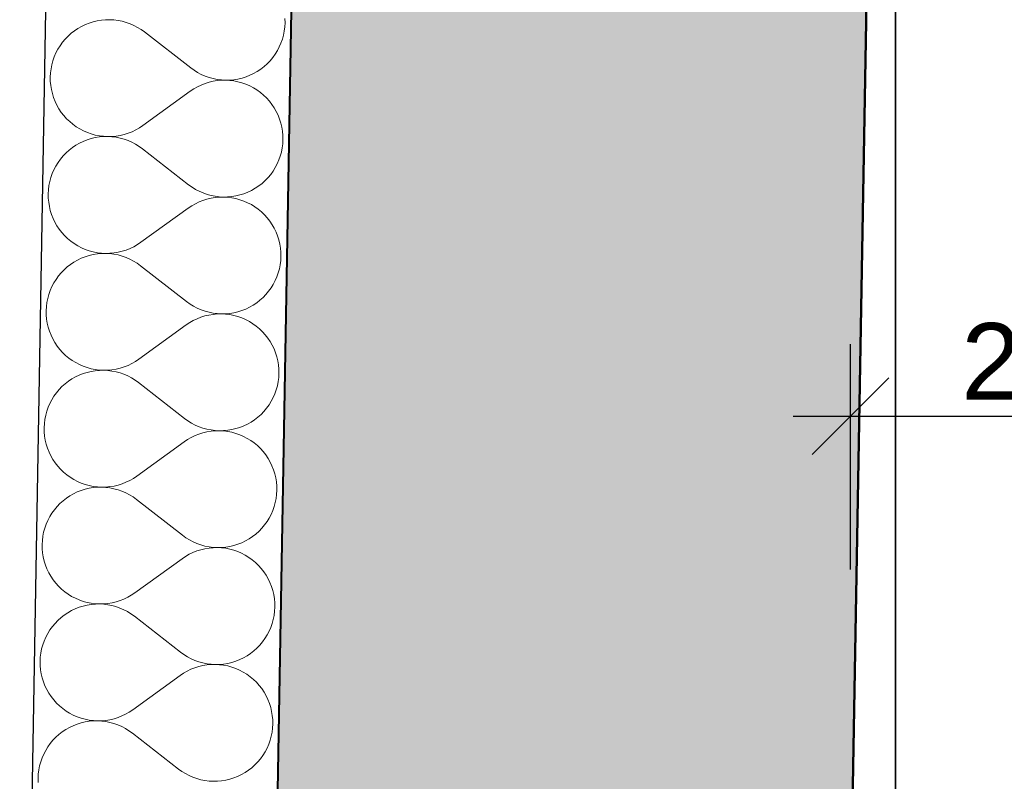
# Model space of a CAD drawing. Header units: millimetres. Extents: x -25972 to 4516, y -2839 to 20217.
# Tile 6 of 114: x -20642 to -20000, y 815 to 1311. Entities that reach past the tile are written whole.
import ezdxf

# ---------------------------------------------------------------- set-up
doc = ezdxf.new("R2010")
doc.units = ezdxf.units.MM
doc.header["$MEASUREMENT"] = 0
doc.linetypes.add('Wipeout_Contour', pattern=[1000, 0, -1000])
for name, color, linetype in [('7._POHLED ZÁPADNÍ_1_3D prvky fasada nove', 7, 'Continuous'), ('7._POHLED ZÁPADNÍ_1_akustické prvky', 7, 'Continuous'), ('7._POHLED ZÁPADNÍ_1_Konstrukce - nosné', 7, 'Continuous'), ('7._POHLED ZÁPADNÍ_1_Nové_Konstrukce - nosné', 7, 'Continuous'), ('7._POHLED ZÁPADNÍ_1_Nové_Výplně – Řezové', 7, 'Continuous'), ('7._POHLED ZÁPADNÍ_1_TZB - elektroinstalace', 7, 'Continuous'), ('7._POHLED ZÁPADNÍ_1_Výplně – Řezové', 7, 'Continuous')]:
    doc.layers.add(name, color=color, linetype=linetype)
doc.styles.add('GENEROVANÝ_STYL_2', font='txt')

# ---------------------------------------------------------------- blocks, each defined once
blk = doc.blocks.new('*X29', base_point=(-26739.77, -6860.77))
at = {"layer": '7._POHLED ZÁPADNÍ_1_Nové_Výplně – Řezové', "color": 21, "linetype": 'Continuous', "lineweight": 20, "true_color": 0xffaaaa}
for p, q in [((-20594.02, 1310.03), (-20596.62, 1309.22)), ((-20591.37, 1310.66), (-20594.02, 1310.03)), ((-20588.69, 1311.09), (-20591.37, 1310.66)), ((-20585.98, 1311.34), (-20588.69, 1311.09)), ((-20583.26, 1311.38), (-20585.98, 1311.34)), ((-20580.54, 1311.24), (-20583.26, 1311.38)), ((-20577.84, 1310.9), (-20580.54, 1311.24)), ((-20575.17, 1310.37), (-20577.84, 1310.9)), ((-20572.55, 1309.65), (-20575.17, 1310.37)), ((-20569.98, 1308.74), (-20572.55, 1309.65)), ((-20469.16, 1306.68), (-20469.01, 1309.39)), ((-20469.01, 1309.39), (-20469.06, 1312.11)), ((-20606.23, 1304.19), (-20608.38, 1302.52)), ((-20603.97, 1305.71), (-20606.23, 1304.19)), ((-20601.6, 1307.05), (-20603.97, 1305.71)), ((-20599.15, 1308.23), (-20601.6, 1307.05)), ((-20596.62, 1309.22), (-20599.15, 1308.23)), ((-20567.49, 1307.65), (-20569.98, 1308.74)), ((-20565.08, 1306.39), (-20567.49, 1307.65)), ((-20562.77, 1304.96), (-20565.08, 1306.39)), ((-20560.56, 1303.37), (-20562.77, 1304.96)), ((-20530.49, 1279.98), (-20560.56, 1303.37)), ((-20470.03, 1301.31), (-20469.5, 1303.98)), ((-20469.5, 1303.98), (-20469.16, 1306.68)), ((-20614.03, 1296.66), (-20615.62, 1294.45)), ((-20612.29, 1298.75), (-20614.03, 1296.66)), ((-20610.4, 1300.71), (-20612.29, 1298.75)), ((-20608.38, 1302.52), (-20610.4, 1300.71)), ((-20471.65, 1296.12), (-20470.74, 1298.68)), ((-20470.74, 1298.68), (-20470.03, 1301.31)), ((-20617.05, 1292.14), (-20618.31, 1289.73)), ((-20615.62, 1294.45), (-20617.05, 1292.14)), ((-20475.42, 1288.9), (-20473.99, 1291.21)), ((-20473.99, 1291.21), (-20472.73, 1293.62)), ((-20472.73, 1293.62), (-20471.65, 1296.12)), ((-20620.3, 1284.67), (-20621.02, 1282.04)), ((-20619.4, 1287.23), (-20620.3, 1284.67)), ((-20618.31, 1289.73), (-20619.4, 1287.23)), ((-20480.65, 1282.64), (-20478.76, 1284.6)), ((-20478.76, 1284.6), (-20477.01, 1286.69)), ((-20477.01, 1286.69), (-20475.42, 1288.9)), ((-20621.55, 1279.38), (-20621.89, 1276.68)), ((-20621.02, 1282.04), (-20621.55, 1279.38)), ((-20530.49, 1279.98), (-20528.28, 1278.39)), ((-20528.28, 1278.39), (-20525.97, 1276.96)), ((-20489.45, 1276.3), (-20487.08, 1277.65)), ((-20487.08, 1277.65), (-20484.82, 1279.16)), ((-20484.82, 1279.16), (-20482.67, 1280.83)), ((-20482.67, 1280.83), (-20480.65, 1282.64)), ((-20621.89, 1276.68), (-20622.04, 1273.96)), ((-20622.04, 1273.96), (-20621.99, 1271.24)), ((-20621.99, 1271.24), (-20621.74, 1268.53)), ((-20525.97, 1276.96), (-20523.56, 1275.7)), ((-20523.56, 1275.7), (-20521.06, 1274.61)), ((-20521.06, 1274.61), (-20518.5, 1273.71)), ((-20515.91, 1271.23), (-20518.55, 1270.6)), ((-20518.5, 1273.71), (-20515.88, 1272.98)), ((-20513.22, 1271.67), (-20515.91, 1271.23)), ((-20515.88, 1272.98), (-20513.21, 1272.45)), ((-20510.51, 1271.92), (-20513.22, 1271.67)), ((-20513.21, 1272.45), (-20510.51, 1272.11)), ((-20510.51, 1272.11), (-20507.79, 1271.97)), ((-20507.79, 1271.97), (-20510.51, 1271.92)), ((-20507.79, 1271.97), (-20505.07, 1272.02)), ((-20505.07, 1271.82), (-20507.79, 1271.97)), ((-20505.07, 1272.02), (-20502.36, 1272.26)), ((-20502.37, 1271.49), (-20505.07, 1271.82)), ((-20499.71, 1270.96), (-20502.37, 1271.49)), ((-20502.36, 1272.26), (-20499.68, 1272.69)), ((-20497.08, 1270.24), (-20499.71, 1270.96)), ((-20499.68, 1272.69), (-20497.03, 1273.32)), ((-20497.03, 1273.32), (-20494.43, 1274.13)), ((-20494.43, 1274.13), (-20491.9, 1275.13)), ((-20491.9, 1275.13), (-20489.45, 1276.3)), ((-20621.74, 1268.53), (-20621.31, 1265.84)), ((-20621.31, 1265.84), (-20620.68, 1263.2)), ((-20530.75, 1264.75), (-20561.62, 1242.43)), ((-20528.49, 1266.26), (-20530.75, 1264.75)), ((-20526.13, 1267.61), (-20528.49, 1266.26)), ((-20523.68, 1268.79), (-20526.13, 1267.61)), ((-20521.15, 1269.79), (-20523.68, 1268.79)), ((-20518.55, 1270.6), (-20521.15, 1269.79)), ((-20494.52, 1269.34), (-20497.08, 1270.24)), ((-20492.02, 1268.26), (-20494.52, 1269.34)), ((-20489.61, 1267), (-20492.02, 1268.26)), ((-20487.29, 1265.57), (-20489.61, 1267)), ((-20485.08, 1263.98), (-20487.29, 1265.57)), ((-20620.68, 1263.2), (-20619.86, 1260.6)), ((-20619.86, 1260.6), (-20618.87, 1258.07)), ((-20618.87, 1258.07), (-20617.69, 1255.62)), ((-20483, 1262.24), (-20485.08, 1263.98)), ((-20481.04, 1260.35), (-20483, 1262.24)), ((-20479.22, 1258.33), (-20481.04, 1260.35)), ((-20477.55, 1256.18), (-20479.22, 1258.33)), ((-20617.69, 1255.62), (-20616.34, 1253.25)), ((-20616.34, 1253.25), (-20614.83, 1250.99)), ((-20476.03, 1253.92), (-20477.55, 1256.18)), ((-20474.69, 1251.56), (-20476.03, 1253.92)), ((-20614.83, 1250.99), (-20613.16, 1248.85)), ((-20613.16, 1248.85), (-20611.34, 1246.82)), ((-20611.34, 1246.82), (-20609.38, 1244.93)), ((-20473.51, 1249.1), (-20474.69, 1251.56)), ((-20472.51, 1246.57), (-20473.51, 1249.1)), ((-20471.7, 1243.98), (-20472.51, 1246.57)), ((-20609.38, 1244.93), (-20607.29, 1243.19)), ((-20607.29, 1243.19), (-20605.08, 1241.6)), ((-20605.08, 1241.6), (-20602.77, 1240.17)), ((-20602.77, 1240.17), (-20600.36, 1238.92)), ((-20600.36, 1238.92), (-20597.86, 1237.83)), ((-20568.7, 1238.38), (-20566.25, 1239.56)), ((-20566.25, 1239.56), (-20563.88, 1240.91)), ((-20563.88, 1240.91), (-20561.62, 1242.43)), ((-20471.07, 1241.33), (-20471.7, 1243.98)), ((-20470.63, 1238.64), (-20471.07, 1241.33)), ((-20597.94, 1233.04), (-20600.48, 1232.05)), ((-20595.35, 1233.86), (-20597.94, 1233.04)), ((-20597.86, 1237.83), (-20595.29, 1236.93)), ((-20592.7, 1234.48), (-20595.35, 1233.86)), ((-20595.29, 1236.93), (-20592.67, 1236.21)), ((-20590.02, 1234.92), (-20592.7, 1234.48)), ((-20592.67, 1236.21), (-20590, 1235.68)), ((-20587.31, 1235.16), (-20590.02, 1234.92)), ((-20590, 1235.68), (-20587.3, 1235.35)), ((-20584.59, 1235.21), (-20587.31, 1235.16)), ((-20587.3, 1235.35), (-20584.59, 1235.21)), ((-20584.59, 1235.21), (-20581.87, 1235.26)), ((-20581.87, 1235.06), (-20584.59, 1235.21)), ((-20581.87, 1235.26), (-20579.16, 1235.5)), ((-20579.17, 1234.72), (-20581.87, 1235.06)), ((-20576.5, 1234.19), (-20579.17, 1234.72)), ((-20579.16, 1235.5), (-20576.47, 1235.94)), ((-20573.88, 1233.47), (-20576.5, 1234.19)), ((-20576.47, 1235.94), (-20573.82, 1236.57)), ((-20571.31, 1232.56), (-20573.88, 1233.47)), ((-20573.82, 1236.57), (-20571.23, 1237.39)), ((-20568.82, 1231.47), (-20571.31, 1232.56)), ((-20571.23, 1237.39), (-20568.7, 1238.38)), ((-20470.39, 1235.93), (-20470.63, 1238.64)), ((-20470.49, 1230.5), (-20470.34, 1233.21)), ((-20470.34, 1233.21), (-20470.39, 1235.93)), ((-20609.7, 1226.35), (-20611.73, 1224.53)), ((-20607.56, 1228.01), (-20609.7, 1226.35)), ((-20605.29, 1229.53), (-20607.56, 1228.01)), ((-20602.93, 1230.87), (-20605.29, 1229.53)), ((-20600.48, 1232.05), (-20602.93, 1230.87)), ((-20566.41, 1230.21), (-20568.82, 1231.47)), ((-20564.09, 1228.78), (-20566.41, 1230.21)), ((-20561.89, 1227.19), (-20564.09, 1228.78)), ((-20531.82, 1203.8), (-20561.89, 1227.19)), ((-20471.35, 1225.13), (-20470.82, 1227.8)), ((-20470.82, 1227.8), (-20470.49, 1230.5)), ((-20615.36, 1220.48), (-20616.95, 1218.27)), ((-20613.62, 1222.57), (-20615.36, 1220.48)), ((-20611.73, 1224.53), (-20613.62, 1222.57)), ((-20474.06, 1217.44), (-20472.98, 1219.94)), ((-20472.98, 1219.94), (-20472.07, 1222.5)), ((-20472.07, 1222.5), (-20471.35, 1225.13)), ((-20619.64, 1213.55), (-20620.73, 1211.05)), ((-20618.38, 1215.96), (-20619.64, 1213.55)), ((-20616.95, 1218.27), (-20618.38, 1215.96)), ((-20476.75, 1212.72), (-20475.32, 1215.03)), ((-20475.32, 1215.03), (-20474.06, 1217.44)), ((-20621.63, 1208.49), (-20622.35, 1205.86)), ((-20620.73, 1211.05), (-20621.63, 1208.49)), ((-20481.98, 1206.47), (-20480.09, 1208.42)), ((-20480.09, 1208.42), (-20478.34, 1210.51)), ((-20478.34, 1210.51), (-20476.75, 1212.72)), ((-20623.22, 1200.5), (-20623.36, 1197.78)), ((-20622.88, 1203.2), (-20623.22, 1200.5)), ((-20622.35, 1205.86), (-20622.88, 1203.2)), ((-20531.82, 1203.8), (-20529.61, 1202.21)), ((-20529.61, 1202.21), (-20527.3, 1200.78)), ((-20527.3, 1200.78), (-20524.89, 1199.52)), ((-20490.77, 1200.12), (-20488.41, 1201.47)), ((-20488.41, 1201.47), (-20486.15, 1202.98)), ((-20486.15, 1202.98), (-20484, 1204.65)), ((-20484, 1204.65), (-20481.98, 1206.47)), ((-20623.36, 1197.78), (-20623.31, 1195.06)), ((-20623.31, 1195.06), (-20623.07, 1192.35)), ((-20524.89, 1199.52), (-20522.39, 1198.43)), ((-20519.88, 1194.42), (-20522.48, 1193.61)), ((-20522.39, 1198.43), (-20519.83, 1197.53)), ((-20517.23, 1195.05), (-20519.88, 1194.42)), ((-20519.83, 1197.53), (-20517.2, 1196.81)), ((-20514.55, 1195.49), (-20517.23, 1195.05)), ((-20517.2, 1196.81), (-20514.54, 1196.27)), ((-20511.84, 1195.74), (-20514.55, 1195.49)), ((-20514.54, 1196.27), (-20511.84, 1195.93)), ((-20511.84, 1195.93), (-20509.12, 1195.79)), ((-20509.12, 1195.79), (-20511.84, 1195.74)), ((-20509.12, 1195.79), (-20506.4, 1195.84)), ((-20506.4, 1195.65), (-20509.12, 1195.79)), ((-20506.4, 1195.84), (-20503.69, 1196.08)), ((-20503.7, 1195.31), (-20506.4, 1195.65)), ((-20501.03, 1194.78), (-20503.7, 1195.31)), ((-20503.69, 1196.08), (-20501, 1196.51)), ((-20498.41, 1194.06), (-20501.03, 1194.78)), ((-20501, 1196.51), (-20498.36, 1197.14)), ((-20495.84, 1193.16), (-20498.41, 1194.06)), ((-20498.36, 1197.14), (-20495.76, 1197.95)), ((-20495.76, 1197.95), (-20493.23, 1198.95)), ((-20493.23, 1198.95), (-20490.77, 1200.12)), ((-20623.07, 1192.35), (-20622.63, 1189.67)), ((-20622.63, 1189.67), (-20622.01, 1187.02)), ((-20532.08, 1188.57), (-20562.95, 1166.25)), ((-20529.82, 1190.08), (-20532.08, 1188.57)), ((-20527.46, 1191.43), (-20529.82, 1190.08)), ((-20525.01, 1192.61), (-20527.46, 1191.43)), ((-20522.48, 1193.61), (-20525.01, 1192.61)), ((-20493.35, 1192.08), (-20495.84, 1193.16)), ((-20490.94, 1190.82), (-20493.35, 1192.08)), ((-20488.62, 1189.39), (-20490.94, 1190.82)), ((-20486.41, 1187.8), (-20488.62, 1189.39)), ((-20484.32, 1186.06), (-20486.41, 1187.8)), ((-20622.01, 1187.02), (-20621.19, 1184.42)), ((-20621.19, 1184.42), (-20620.19, 1181.89)), ((-20620.19, 1181.89), (-20619.02, 1179.44)), ((-20482.36, 1184.17), (-20484.32, 1186.06)), ((-20480.55, 1182.15), (-20482.36, 1184.17)), ((-20478.87, 1180), (-20480.55, 1182.15)), ((-20619.02, 1179.44), (-20617.67, 1177.07)), ((-20617.67, 1177.07), (-20616.16, 1174.81)), ((-20616.16, 1174.81), (-20614.49, 1172.67)), ((-20477.36, 1177.74), (-20478.87, 1180)), ((-20476.01, 1175.38), (-20477.36, 1177.74)), ((-20474.84, 1172.92), (-20476.01, 1175.38)), ((-20614.49, 1172.67), (-20612.67, 1170.64)), ((-20612.67, 1170.64), (-20610.71, 1168.76)), ((-20610.71, 1168.76), (-20608.62, 1167.01)), ((-20473.84, 1170.39), (-20474.84, 1172.92)), ((-20473.03, 1167.8), (-20473.84, 1170.39)), ((-20608.62, 1167.01), (-20606.41, 1165.42)), ((-20606.41, 1165.42), (-20604.1, 1164)), ((-20604.1, 1164), (-20601.68, 1162.74)), ((-20601.68, 1162.74), (-20599.19, 1161.65)), ((-20572.56, 1161.21), (-20570.03, 1162.21)), ((-20570.03, 1162.21), (-20567.57, 1163.38)), ((-20567.57, 1163.38), (-20565.21, 1164.73)), ((-20565.21, 1164.73), (-20562.95, 1166.25)), ((-20472.4, 1165.15), (-20473.03, 1167.8)), ((-20471.96, 1162.46), (-20472.4, 1165.15)), ((-20471.72, 1159.75), (-20471.96, 1162.46)), ((-20601.8, 1155.87), (-20604.26, 1154.69)), ((-20599.27, 1156.86), (-20601.8, 1155.87)), ((-20596.68, 1157.68), (-20599.27, 1156.86)), ((-20599.19, 1161.65), (-20596.62, 1160.75)), ((-20594.03, 1158.3), (-20596.68, 1157.68)), ((-20596.62, 1160.75), (-20594, 1160.03)), ((-20591.34, 1158.74), (-20594.03, 1158.3)), ((-20594, 1160.03), (-20591.33, 1159.51)), ((-20588.63, 1158.98), (-20591.34, 1158.74)), ((-20591.33, 1159.51), (-20588.63, 1159.17)), ((-20588.63, 1159.17), (-20585.91, 1159.03)), ((-20585.91, 1159.03), (-20588.63, 1158.98)), ((-20585.91, 1159.03), (-20583.19, 1159.08)), ((-20583.2, 1158.88), (-20585.91, 1159.03)), ((-20580.5, 1158.54), (-20583.2, 1158.88)), ((-20583.19, 1159.08), (-20580.48, 1159.32)), ((-20577.83, 1158.01), (-20580.5, 1158.54)), ((-20580.48, 1159.32), (-20577.8, 1159.76)), ((-20575.21, 1157.29), (-20577.83, 1158.01)), ((-20577.8, 1159.76), (-20575.15, 1160.39)), ((-20572.64, 1156.38), (-20575.21, 1157.29)), ((-20575.15, 1160.39), (-20572.56, 1161.21)), ((-20570.15, 1155.3), (-20572.64, 1156.38)), ((-20471.81, 1154.32), (-20471.67, 1157.03)), ((-20471.67, 1157.03), (-20471.72, 1159.75)), ((-20611.03, 1150.17), (-20613.06, 1148.35)), ((-20608.88, 1151.84), (-20611.03, 1150.17)), ((-20606.62, 1153.35), (-20608.88, 1151.84)), ((-20604.26, 1154.69), (-20606.62, 1153.35)), ((-20567.74, 1154.03), (-20570.15, 1155.3)), ((-20565.42, 1152.6), (-20567.74, 1154.03)), ((-20563.22, 1151.01), (-20565.42, 1152.6)), ((-20533.14, 1127.63), (-20563.22, 1151.01)), ((-20473.4, 1146.33), (-20472.68, 1148.95)), ((-20472.68, 1148.95), (-20472.15, 1151.62)), ((-20472.15, 1151.62), (-20471.81, 1154.32)), ((-20616.69, 1144.3), (-20618.28, 1142.1)), ((-20614.95, 1146.39), (-20616.69, 1144.3)), ((-20613.06, 1148.35), (-20614.95, 1146.39)), ((-20475.39, 1141.27), (-20474.31, 1143.76)), ((-20474.31, 1143.76), (-20473.4, 1146.33)), ((-20620.97, 1137.37), (-20622.06, 1134.88)), ((-20619.71, 1139.78), (-20620.97, 1137.37)), ((-20618.28, 1142.1), (-20619.71, 1139.78)), ((-20479.67, 1134.33), (-20478.08, 1136.54)), ((-20478.08, 1136.54), (-20476.65, 1138.85)), ((-20476.65, 1138.85), (-20475.39, 1141.27)), ((-20623.68, 1129.69), (-20624.21, 1127.02)), ((-20622.96, 1132.31), (-20623.68, 1129.69)), ((-20622.06, 1134.88), (-20622.96, 1132.31)), ((-20485.33, 1128.47), (-20483.3, 1130.29)), ((-20483.3, 1130.29), (-20481.42, 1132.25)), ((-20481.42, 1132.25), (-20479.67, 1134.33)), ((-20624.55, 1124.32), (-20624.69, 1121.6)), ((-20624.21, 1127.02), (-20624.55, 1124.32)), ((-20533.14, 1127.63), (-20530.94, 1126.03)), ((-20530.94, 1126.03), (-20528.62, 1124.6)), ((-20528.62, 1124.6), (-20526.21, 1123.34)), ((-20526.21, 1123.34), (-20523.72, 1122.25)), ((-20494.56, 1122.77), (-20492.1, 1123.94)), ((-20492.1, 1123.94), (-20489.74, 1125.29)), ((-20489.74, 1125.29), (-20487.48, 1126.8)), ((-20487.48, 1126.8), (-20485.33, 1128.47)), ((-20624.69, 1121.6), (-20624.64, 1118.88)), ((-20624.64, 1118.88), (-20624.4, 1116.17)), ((-20523.8, 1117.43), (-20526.33, 1116.43)), ((-20521.21, 1118.25), (-20523.8, 1117.43)), ((-20523.72, 1122.25), (-20521.15, 1121.35)), ((-20518.56, 1118.87), (-20521.21, 1118.25)), ((-20521.15, 1121.35), (-20518.53, 1120.63)), ((-20515.88, 1119.31), (-20518.56, 1118.87)), ((-20518.53, 1120.63), (-20515.86, 1120.1)), ((-20513.17, 1119.56), (-20515.88, 1119.31)), ((-20515.86, 1120.1), (-20513.16, 1119.76)), ((-20510.45, 1119.61), (-20513.17, 1119.56)), ((-20513.16, 1119.76), (-20510.45, 1119.61)), ((-20510.45, 1119.61), (-20507.73, 1119.66)), ((-20507.73, 1119.47), (-20510.45, 1119.61)), ((-20507.73, 1119.66), (-20505.02, 1119.9)), ((-20505.03, 1119.13), (-20507.73, 1119.47)), ((-20502.36, 1118.6), (-20505.03, 1119.13)), ((-20505.02, 1119.9), (-20502.33, 1120.33)), ((-20499.74, 1117.89), (-20502.36, 1118.6)), ((-20502.33, 1120.33), (-20499.68, 1120.96)), ((-20497.17, 1116.98), (-20499.74, 1117.89)), ((-20499.68, 1120.96), (-20497.09, 1121.77)), ((-20494.68, 1115.9), (-20497.17, 1116.98)), ((-20497.09, 1121.77), (-20494.56, 1122.77)), ((-20624.4, 1116.17), (-20623.96, 1113.49)), ((-20623.96, 1113.49), (-20623.33, 1110.84)), ((-20623.33, 1110.84), (-20622.52, 1108.24)), ((-20533.41, 1112.39), (-20564.28, 1090.07)), ((-20531.15, 1113.9), (-20533.41, 1112.39)), ((-20528.79, 1115.25), (-20531.15, 1113.9)), ((-20526.33, 1116.43), (-20528.79, 1115.25)), ((-20492.26, 1114.64), (-20494.68, 1115.9)), ((-20489.95, 1113.21), (-20492.26, 1114.64)), ((-20487.74, 1111.62), (-20489.95, 1113.21)), ((-20485.65, 1109.88), (-20487.74, 1111.62)), ((-20622.52, 1108.24), (-20621.52, 1105.71)), ((-20621.52, 1105.71), (-20620.35, 1103.26)), ((-20483.69, 1107.99), (-20485.65, 1109.88)), ((-20481.87, 1105.97), (-20483.69, 1107.99)), ((-20480.2, 1103.82), (-20481.87, 1105.97)), ((-20620.35, 1103.26), (-20619, 1100.9)), ((-20619, 1100.9), (-20617.49, 1098.63)), ((-20617.49, 1098.63), (-20615.82, 1096.49)), ((-20478.69, 1101.56), (-20480.2, 1103.82)), ((-20477.34, 1099.2), (-20478.69, 1101.56)), ((-20476.17, 1096.74), (-20477.34, 1099.2)), ((-20615.82, 1096.49), (-20614, 1094.46)), ((-20614, 1094.46), (-20612.04, 1092.58)), ((-20612.04, 1092.58), (-20609.95, 1090.83)), ((-20475.17, 1094.21), (-20476.17, 1096.74)), ((-20474.35, 1091.62), (-20475.17, 1094.21)), ((-20473.73, 1088.97), (-20474.35, 1091.62)), ((-20609.95, 1090.83), (-20607.74, 1089.24)), ((-20607.74, 1089.24), (-20605.42, 1087.82)), ((-20605.42, 1087.82), (-20603.01, 1086.56)), ((-20603.01, 1086.56), (-20600.52, 1085.47)), ((-20600.52, 1085.47), (-20597.95, 1084.57)), ((-20576.48, 1084.21), (-20573.88, 1085.03)), ((-20573.88, 1085.03), (-20571.35, 1086.03)), ((-20571.35, 1086.03), (-20568.9, 1087.2)), ((-20568.9, 1087.2), (-20566.54, 1088.55)), ((-20566.54, 1088.55), (-20564.28, 1090.07)), ((-20473.29, 1086.29), (-20473.73, 1088.97)), ((-20473.05, 1083.58), (-20473.29, 1086.29)), ((-20605.59, 1078.51), (-20607.95, 1077.17)), ((-20603.13, 1079.69), (-20605.59, 1078.51)), ((-20600.6, 1080.68), (-20603.13, 1079.69)), ((-20598, 1081.5), (-20600.6, 1080.68)), ((-20595.36, 1082.12), (-20598, 1081.5)), ((-20597.95, 1084.57), (-20595.33, 1083.85)), ((-20592.67, 1082.56), (-20595.36, 1082.12)), ((-20595.33, 1083.85), (-20592.66, 1083.33)), ((-20589.96, 1082.8), (-20592.67, 1082.56)), ((-20592.66, 1083.33), (-20589.96, 1082.99)), ((-20589.96, 1082.99), (-20587.24, 1082.85)), ((-20587.24, 1082.85), (-20589.96, 1082.8)), ((-20587.24, 1082.85), (-20584.52, 1082.9)), ((-20584.52, 1082.7), (-20587.24, 1082.85)), ((-20584.52, 1082.9), (-20581.81, 1083.14)), ((-20581.83, 1082.36), (-20584.52, 1082.7)), ((-20579.16, 1081.83), (-20581.83, 1082.36)), ((-20581.81, 1083.14), (-20579.13, 1083.58)), ((-20576.53, 1081.11), (-20579.16, 1081.83)), ((-20579.13, 1083.58), (-20576.48, 1084.21)), ((-20573.97, 1080.2), (-20576.53, 1081.11)), ((-20571.48, 1079.12), (-20573.97, 1080.2)), ((-20569.06, 1077.85), (-20571.48, 1079.12)), ((-20473.14, 1078.14), (-20473, 1080.86)), ((-20473, 1080.86), (-20473.05, 1083.58)), ((-20614.39, 1072.17), (-20616.27, 1070.21)), ((-20612.36, 1073.99), (-20614.39, 1072.17)), ((-20610.21, 1075.66), (-20612.36, 1073.99)), ((-20607.95, 1077.17), (-20610.21, 1075.66)), ((-20566.75, 1076.42), (-20569.06, 1077.85)), ((-20564.55, 1074.83), (-20566.75, 1076.42)), ((-20534.47, 1051.45), (-20564.55, 1074.83)), ((-20474.73, 1070.15), (-20474.01, 1072.77)), ((-20474.01, 1072.77), (-20473.48, 1075.44)), ((-20473.48, 1075.44), (-20473.14, 1078.14)), ((-20619.61, 1065.92), (-20621.04, 1063.6)), ((-20618.02, 1068.12), (-20619.61, 1065.92)), ((-20616.27, 1070.21), (-20618.02, 1068.12)), ((-20476.72, 1065.09), (-20475.63, 1067.58)), ((-20475.63, 1067.58), (-20474.73, 1070.15)), ((-20622.3, 1061.19), (-20623.38, 1058.7)), ((-20621.04, 1063.6), (-20622.3, 1061.19)), ((-20481, 1058.15), (-20479.41, 1060.36)), ((-20479.41, 1060.36), (-20477.98, 1062.68)), ((-20477.98, 1062.68), (-20476.72, 1065.09)), ((-20625.01, 1053.51), (-20625.54, 1050.84)), ((-20624.29, 1056.13), (-20625.01, 1053.51)), ((-20623.38, 1058.7), (-20624.29, 1056.13)), ((-20486.66, 1052.29), (-20484.63, 1054.11)), ((-20484.63, 1054.11), (-20482.74, 1056.07)), ((-20482.74, 1056.07), (-20481, 1058.15)), ((-20625.87, 1048.14), (-20626.02, 1045.42)), ((-20625.54, 1050.84), (-20625.87, 1048.14)), ((-20534.47, 1051.45), (-20532.27, 1049.85)), ((-20532.27, 1049.85), (-20529.95, 1048.42)), ((-20529.95, 1048.42), (-20527.54, 1047.16)), ((-20527.54, 1047.16), (-20525.05, 1046.07)), ((-20498.42, 1045.59), (-20495.88, 1046.59)), ((-20495.88, 1046.59), (-20493.43, 1047.76)), ((-20493.43, 1047.76), (-20491.07, 1049.11)), ((-20491.07, 1049.11), (-20488.8, 1050.62)), ((-20488.8, 1050.62), (-20486.66, 1052.29)), ((-20626.02, 1045.42), (-20625.97, 1042.7)), ((-20625.97, 1042.7), (-20625.73, 1039.99)), ((-20625.73, 1039.99), (-20625.29, 1037.31)), ((-20527.66, 1040.25), (-20530.12, 1039.07)), ((-20525.13, 1041.25), (-20527.66, 1040.25)), ((-20522.54, 1042.07), (-20525.13, 1041.25)), ((-20525.05, 1046.07), (-20522.48, 1045.17)), ((-20519.89, 1042.7), (-20522.54, 1042.07)), ((-20522.48, 1045.17), (-20519.86, 1044.45)), ((-20517.21, 1043.13), (-20519.89, 1042.7)), ((-20519.86, 1044.45), (-20517.19, 1043.92)), ((-20514.5, 1043.38), (-20517.21, 1043.13)), ((-20517.19, 1043.92), (-20514.49, 1043.58)), ((-20511.78, 1043.43), (-20514.5, 1043.38)), ((-20514.49, 1043.58), (-20511.78, 1043.43)), ((-20511.78, 1043.43), (-20509.06, 1043.48)), ((-20509.06, 1043.29), (-20511.78, 1043.43)), ((-20509.06, 1043.48), (-20506.35, 1043.72)), ((-20506.36, 1042.95), (-20509.06, 1043.29)), ((-20503.69, 1042.42), (-20506.36, 1042.95)), ((-20506.35, 1043.72), (-20503.66, 1044.16)), ((-20501.07, 1041.71), (-20503.69, 1042.42)), ((-20503.66, 1044.16), (-20501.01, 1044.78)), ((-20498.5, 1040.8), (-20501.07, 1041.71)), ((-20501.01, 1044.78), (-20498.42, 1045.59)), ((-20496, 1039.72), (-20498.5, 1040.8)), ((-20625.29, 1037.31), (-20624.66, 1034.66)), ((-20624.66, 1034.66), (-20623.85, 1032.06)), ((-20534.74, 1036.21), (-20565.61, 1013.89)), ((-20532.48, 1037.73), (-20534.74, 1036.21)), ((-20530.12, 1039.07), (-20532.48, 1037.73)), ((-20493.59, 1038.46), (-20496, 1039.72)), ((-20491.28, 1037.03), (-20493.59, 1038.46)), ((-20489.07, 1035.44), (-20491.28, 1037.03)), ((-20486.98, 1033.7), (-20489.07, 1035.44)), ((-20485.02, 1031.81), (-20486.98, 1033.7)), ((-20623.85, 1032.06), (-20622.85, 1029.53)), ((-20622.85, 1029.53), (-20621.68, 1027.08)), ((-20621.68, 1027.08), (-20620.33, 1024.72)), ((-20483.2, 1029.79), (-20485.02, 1031.81)), ((-20481.53, 1027.64), (-20483.2, 1029.79)), ((-20480.02, 1025.38), (-20481.53, 1027.64)), ((-20620.33, 1024.72), (-20618.81, 1022.46)), ((-20618.81, 1022.46), (-20617.14, 1020.31)), ((-20478.67, 1023.02), (-20480.02, 1025.38)), ((-20477.49, 1020.57), (-20478.67, 1023.02)), ((-20476.5, 1018.03), (-20477.49, 1020.57)), ((-20617.14, 1020.31), (-20615.32, 1018.29)), ((-20615.32, 1018.29), (-20613.37, 1016.4)), ((-20613.37, 1016.4), (-20611.28, 1014.66)), ((-20611.28, 1014.66), (-20609.07, 1013.07)), ((-20475.68, 1015.44), (-20476.5, 1018.03)), ((-20475.06, 1012.79), (-20475.68, 1015.44)), ((-20609.07, 1013.07), (-20606.75, 1011.64)), ((-20606.75, 1011.64), (-20604.34, 1010.38)), ((-20604.34, 1010.38), (-20601.85, 1009.3)), ((-20601.85, 1009.3), (-20599.28, 1008.39)), ((-20599.28, 1008.39), (-20596.65, 1007.68)), ((-20580.46, 1007.4), (-20577.81, 1008.03)), ((-20577.81, 1008.03), (-20575.21, 1008.85)), ((-20575.21, 1008.85), (-20572.68, 1009.85)), ((-20572.68, 1009.85), (-20570.23, 1011.02)), ((-20570.23, 1011.02), (-20567.87, 1012.37)), ((-20567.87, 1012.37), (-20565.61, 1013.89)), ((-20474.62, 1010.11), (-20475.06, 1012.79)), ((-20474.38, 1007.4), (-20474.62, 1010.11)), ((-20606.91, 1002.34), (-20609.28, 1000.99)), ((-20604.46, 1003.51), (-20606.91, 1002.34)), ((-20601.93, 1004.51), (-20604.46, 1003.51)), ((-20599.33, 1005.32), (-20601.93, 1004.51)), ((-20596.69, 1005.94), (-20599.33, 1005.32)), ((-20594, 1006.38), (-20596.69, 1005.94)), ((-20596.65, 1007.68), (-20593.99, 1007.15)), ((-20591.29, 1006.62), (-20594, 1006.38)), ((-20593.99, 1007.15), (-20591.29, 1006.81)), ((-20591.29, 1006.81), (-20588.57, 1006.67)), ((-20588.57, 1006.67), (-20591.29, 1006.62)), ((-20588.57, 1006.67), (-20585.85, 1006.72)), ((-20585.85, 1006.52), (-20588.57, 1006.67)), ((-20585.85, 1006.72), (-20583.14, 1006.97)), ((-20583.15, 1006.18), (-20585.85, 1006.52)), ((-20580.49, 1005.65), (-20583.15, 1006.18)), ((-20583.14, 1006.97), (-20580.46, 1007.4)), ((-20577.86, 1004.93), (-20580.49, 1005.65)), ((-20575.3, 1004.02), (-20577.86, 1004.93)), ((-20572.8, 1002.94), (-20575.3, 1004.02)), ((-20570.39, 1001.68), (-20572.8, 1002.94)), ((-20568.08, 1000.24), (-20570.39, 1001.68)), ((-20474.81, 999.26), (-20474.47, 1001.96)), ((-20474.47, 1001.96), (-20474.33, 1004.68)), ((-20474.33, 1004.68), (-20474.38, 1007.4)), ((-20615.71, 995.99), (-20617.6, 994.03)), ((-20613.69, 997.81), (-20615.71, 995.99)), ((-20611.54, 999.48), (-20613.69, 997.81)), ((-20609.28, 1000.99), (-20611.54, 999.48)), ((-20565.87, 998.65), (-20568.08, 1000.24)), ((-20535.8, 975.27), (-20565.87, 998.65)), ((-20476.06, 993.97), (-20475.34, 996.59)), ((-20475.34, 996.59), (-20474.81, 999.26)), ((-20620.94, 989.74), (-20622.37, 987.42)), ((-20619.35, 991.95), (-20620.94, 989.74)), ((-20617.6, 994.03), (-20619.35, 991.95)), ((-20479.31, 986.5), (-20478.05, 988.91)), ((-20478.05, 988.91), (-20476.96, 991.4)), ((-20476.96, 991.4), (-20476.06, 993.97)), ((-20624.71, 982.52), (-20625.62, 979.95)), ((-20623.63, 985.01), (-20624.71, 982.52)), ((-20622.37, 987.42), (-20623.63, 985.01)), ((-20482.33, 981.98), (-20480.74, 984.18)), ((-20480.74, 984.18), (-20479.31, 986.5)), ((-20626.34, 977.33), (-20626.87, 974.66)), ((-20625.62, 979.95), (-20626.34, 977.33)), ((-20490.13, 974.44), (-20487.98, 976.11)), ((-20487.98, 976.11), (-20485.96, 977.93)), ((-20485.96, 977.93), (-20484.07, 979.89)), ((-20484.07, 979.89), (-20482.33, 981.98)), ((-20627.2, 971.96), (-20627.35, 969.24)), ((-20627.35, 969.24), (-20627.3, 966.52)), ((-20626.87, 974.66), (-20627.2, 971.96)), ((-20535.8, 975.27), (-20533.59, 973.68)), ((-20533.59, 973.68), (-20531.28, 972.24)), ((-20531.28, 972.24), (-20528.87, 970.98)), ((-20528.87, 970.98), (-20526.38, 969.9)), ((-20526.38, 969.9), (-20523.81, 968.99)), ((-20502.34, 968.6), (-20499.74, 969.41)), ((-20499.74, 969.41), (-20497.21, 970.41)), ((-20497.21, 970.41), (-20494.76, 971.58)), ((-20494.76, 971.58), (-20492.39, 972.93)), ((-20492.39, 972.93), (-20490.13, 974.44)), ((-20627.3, 966.52), (-20627.05, 963.81)), ((-20627.05, 963.81), (-20626.62, 961.13)), ((-20531.44, 962.9), (-20533.81, 961.55)), ((-20528.99, 964.07), (-20531.44, 962.9)), ((-20526.46, 965.07), (-20528.99, 964.07)), ((-20523.87, 965.89), (-20526.46, 965.07)), ((-20521.22, 966.52), (-20523.87, 965.89)), ((-20523.81, 968.99), (-20521.19, 968.27)), ((-20518.53, 966.95), (-20521.22, 966.52)), ((-20521.19, 968.27), (-20518.52, 967.74)), ((-20515.82, 967.2), (-20518.53, 966.95)), ((-20518.52, 967.74), (-20515.82, 967.4)), ((-20515.82, 967.4), (-20513.1, 967.25)), ((-20513.1, 967.25), (-20515.82, 967.2)), ((-20513.1, 967.25), (-20510.38, 967.3)), ((-20510.39, 967.11), (-20513.1, 967.25)), ((-20507.69, 966.77), (-20510.39, 967.11)), ((-20510.38, 967.3), (-20507.67, 967.54)), ((-20505.02, 966.24), (-20507.69, 966.77)), ((-20507.67, 967.54), (-20504.99, 967.98)), ((-20502.39, 965.53), (-20505.02, 966.24)), ((-20504.99, 967.98), (-20502.34, 968.6)), ((-20499.83, 964.62), (-20502.39, 965.53)), ((-20497.33, 963.54), (-20499.83, 964.62)), ((-20494.92, 962.28), (-20497.33, 963.54)), ((-20626.62, 961.13), (-20625.99, 958.48)), ((-20625.99, 958.48), (-20625.18, 955.89)), ((-20536.07, 960.03), (-20566.94, 937.71)), ((-20533.81, 961.55), (-20536.07, 960.03)), ((-20492.6, 960.85), (-20494.92, 962.28)), ((-20490.4, 959.26), (-20492.6, 960.85)), ((-20488.31, 957.52), (-20490.4, 959.26)), ((-20486.35, 955.63), (-20488.31, 957.52)), ((-20625.18, 955.89), (-20624.18, 953.35)), ((-20624.18, 953.35), (-20623, 950.9)), ((-20623, 950.9), (-20621.66, 948.54)), ((-20484.53, 953.61), (-20486.35, 955.63)), ((-20482.86, 951.46), (-20484.53, 953.61)), ((-20481.35, 949.2), (-20482.86, 951.46)), ((-20621.66, 948.54), (-20620.14, 946.28)), ((-20620.14, 946.28), (-20618.47, 944.13)), ((-20618.47, 944.13), (-20616.65, 942.11)), ((-20480, 946.84), (-20481.35, 949.2)), ((-20478.82, 944.39), (-20480, 946.84)), ((-20477.83, 941.86), (-20478.82, 944.39)), ((-20616.65, 942.11), (-20614.69, 940.22)), ((-20614.69, 940.22), (-20612.6, 938.48)), ((-20612.6, 938.48), (-20610.4, 936.89)), ((-20569.2, 936.2), (-20566.94, 937.71)), ((-20477.01, 939.26), (-20477.83, 941.86)), ((-20476.38, 936.61), (-20477.01, 939.26)), ((-20610.4, 936.89), (-20608.08, 935.46)), ((-20608.08, 935.46), (-20605.67, 934.2)), ((-20605.67, 934.2), (-20603.17, 933.12)), ((-20603.17, 933.12), (-20600.61, 932.21)), ((-20600.61, 932.21), (-20597.98, 931.5)), ((-20597.98, 931.5), (-20595.31, 930.97)), ((-20595.31, 930.97), (-20592.61, 930.63)), ((-20587.18, 930.54), (-20584.47, 930.79)), ((-20584.47, 930.79), (-20581.78, 931.22)), ((-20581.78, 931.22), (-20579.14, 931.85)), ((-20579.14, 931.85), (-20576.54, 932.67)), ((-20576.54, 932.67), (-20574.01, 933.67)), ((-20574.01, 933.67), (-20571.56, 934.85)), ((-20571.56, 934.85), (-20569.2, 936.2)), ((-20475.95, 933.93), (-20476.38, 936.61)), ((-20475.7, 931.22), (-20475.95, 933.93)), ((-20475.65, 928.5), (-20475.7, 931.22)), ((-20610.61, 924.81), (-20612.87, 923.3)), ((-20608.24, 926.16), (-20610.61, 924.81)), ((-20605.79, 927.33), (-20608.24, 926.16)), ((-20603.26, 928.33), (-20605.79, 927.33)), ((-20600.66, 929.14), (-20603.26, 928.33)), ((-20598.01, 929.76), (-20600.66, 929.14)), ((-20595.33, 930.2), (-20598.01, 929.76)), ((-20592.62, 930.44), (-20595.33, 930.2)), ((-20589.9, 930.49), (-20592.62, 930.44)), ((-20592.61, 930.63), (-20589.9, 930.49)), ((-20589.9, 930.49), (-20587.18, 930.54)), ((-20587.18, 930.34), (-20589.9, 930.49)), ((-20584.48, 930), (-20587.18, 930.34)), ((-20581.81, 929.47), (-20584.48, 930)), ((-20579.19, 928.75), (-20581.81, 929.47)), ((-20576.63, 927.85), (-20579.19, 928.75)), ((-20574.13, 926.76), (-20576.63, 927.85)), ((-20571.72, 925.5), (-20574.13, 926.76)), ((-20569.41, 924.07), (-20571.72, 925.5)), ((-20476.14, 923.08), (-20475.8, 925.78)), ((-20475.8, 925.78), (-20475.65, 928.5)), ((-20618.93, 917.85), (-20620.67, 915.77)), ((-20617.04, 919.81), (-20618.93, 917.85)), ((-20615.02, 921.63), (-20617.04, 919.81)), ((-20612.87, 923.3), (-20615.02, 921.63)), ((-20567.2, 922.47), (-20569.41, 924.07)), ((-20537.13, 899.09), (-20567.2, 922.47)), ((-20477.39, 917.79), (-20476.67, 920.41)), ((-20476.67, 920.41), (-20476.14, 923.08)), ((-20622.27, 913.56), (-20623.69, 911.24)), ((-20620.67, 915.77), (-20622.27, 913.56)), ((-20480.64, 910.32), (-20479.37, 912.73)), ((-20479.37, 912.73), (-20478.29, 915.22)), ((-20478.29, 915.22), (-20477.39, 917.79)), ((-20626.04, 906.34), (-20626.94, 903.77)), ((-20624.95, 908.83), (-20626.04, 906.34)), ((-20623.69, 911.24), (-20624.95, 908.83)), ((-20485.4, 903.71), (-20483.66, 905.8)), ((-20483.66, 905.8), (-20482.06, 908)), ((-20482.06, 908), (-20480.64, 910.32)), ((-20627.66, 901.15), (-20628.19, 898.48)), ((-20626.94, 903.77), (-20627.66, 901.15)), ((-20537.13, 899.09), (-20534.92, 897.5)), ((-20491.46, 898.26), (-20489.31, 899.93)), ((-20489.31, 899.93), (-20487.29, 901.75)), ((-20487.29, 901.75), (-20485.4, 903.71)), ((-20628.53, 895.78), (-20628.68, 893.06)), ((-20628.68, 893.06), (-20628.63, 890.34)), ((-20628.19, 898.48), (-20628.53, 895.78)), ((-20534.92, 897.5), (-20532.61, 896.07)), ((-20532.61, 896.07), (-20530.2, 894.8)), ((-20530.2, 894.8), (-20527.7, 893.72)), ((-20527.7, 893.72), (-20525.14, 892.81)), ((-20525.14, 892.81), (-20522.52, 892.09)), ((-20506.32, 891.8), (-20503.67, 892.42)), ((-20503.67, 892.42), (-20501.07, 893.24)), ((-20501.07, 893.24), (-20498.54, 894.23)), ((-20498.54, 894.23), (-20496.09, 895.41)), ((-20496.09, 895.41), (-20493.72, 896.75)), ((-20493.72, 896.75), (-20491.46, 898.26)), ((-20628.63, 890.34), (-20628.38, 887.63)), ((-20628.38, 887.63), (-20627.95, 884.95)), ((-20532.77, 886.72), (-20535.13, 885.37)), ((-20530.32, 887.89), (-20532.77, 886.72)), ((-20527.79, 888.89), (-20530.32, 887.89)), ((-20525.19, 889.71), (-20527.79, 888.89)), ((-20522.55, 890.34), (-20525.19, 889.71)), ((-20519.86, 890.78), (-20522.55, 890.34)), ((-20522.52, 892.09), (-20519.85, 891.56)), ((-20517.15, 891.02), (-20519.86, 890.78)), ((-20519.85, 891.56), (-20517.15, 891.22)), ((-20517.15, 891.22), (-20514.43, 891.07)), ((-20514.43, 891.07), (-20517.15, 891.02)), ((-20514.43, 891.07), (-20511.71, 891.12)), ((-20511.72, 890.93), (-20514.43, 891.07)), ((-20509.02, 890.59), (-20511.72, 890.93)), ((-20511.71, 891.12), (-20509, 891.36)), ((-20506.35, 890.07), (-20509.02, 890.59)), ((-20509, 891.36), (-20506.32, 891.8)), ((-20503.72, 889.35), (-20506.35, 890.07)), ((-20501.16, 888.45), (-20503.72, 889.35)), ((-20498.66, 887.36), (-20501.16, 888.45)), ((-20496.25, 886.1), (-20498.66, 887.36)), ((-20493.93, 884.68), (-20496.25, 886.1)), ((-20627.95, 884.95), (-20627.32, 882.3)), ((-20627.32, 882.3), (-20626.5, 879.71)), ((-20626.5, 879.71), (-20625.51, 877.18)), ((-20537.39, 883.85), (-20568.26, 861.53)), ((-20535.13, 885.37), (-20537.39, 883.85)), ((-20491.73, 883.09), (-20493.93, 884.68)), ((-20489.64, 881.34), (-20491.73, 883.09)), ((-20487.68, 879.46), (-20489.64, 881.34)), ((-20485.86, 877.43), (-20487.68, 879.46)), ((-20625.51, 877.18), (-20624.33, 874.72)), ((-20624.33, 874.72), (-20622.98, 872.36)), ((-20484.19, 875.29), (-20485.86, 877.43)), ((-20482.67, 873.02), (-20484.19, 875.29)), ((-20481.33, 870.66), (-20482.67, 873.02)), ((-20622.98, 872.36), (-20621.47, 870.1)), ((-20621.47, 870.1), (-20619.8, 867.95)), ((-20619.8, 867.95), (-20617.98, 865.93)), ((-20480.15, 868.21), (-20481.33, 870.66)), ((-20479.15, 865.68), (-20480.15, 868.21)), ((-20617.98, 865.93), (-20616.02, 864.04)), ((-20616.02, 864.04), (-20613.93, 862.3)), ((-20613.93, 862.3), (-20611.72, 860.71)), ((-20611.72, 860.71), (-20609.41, 859.28)), ((-20570.52, 860.02), (-20568.26, 861.53)), ((-20478.34, 863.08), (-20479.15, 865.68)), ((-20477.71, 860.43), (-20478.34, 863.08)), ((-20477.28, 857.75), (-20477.71, 860.43)), ((-20609.41, 859.28), (-20607, 858.02)), ((-20607, 858.02), (-20604.5, 856.94)), ((-20604.5, 856.94), (-20601.94, 856.04)), ((-20601.94, 856.04), (-20599.31, 855.32)), ((-20596.66, 854.02), (-20599.34, 853.59)), ((-20599.31, 855.32), (-20596.64, 854.79)), ((-20593.95, 854.26), (-20596.66, 854.02)), ((-20596.64, 854.79), (-20593.94, 854.45)), ((-20591.23, 854.31), (-20593.95, 854.26)), ((-20593.94, 854.45), (-20591.23, 854.31)), ((-20591.23, 854.31), (-20588.51, 854.36)), ((-20588.51, 854.16), (-20591.23, 854.31)), ((-20588.51, 854.36), (-20585.8, 854.61)), ((-20585.81, 853.82), (-20588.51, 854.16)), ((-20583.14, 853.29), (-20585.81, 853.82)), ((-20585.8, 854.61), (-20583.11, 855.05)), ((-20583.11, 855.05), (-20580.46, 855.67)), ((-20580.46, 855.67), (-20577.87, 856.49)), ((-20577.87, 856.49), (-20575.34, 857.49)), ((-20575.34, 857.49), (-20572.89, 858.67)), ((-20572.89, 858.67), (-20570.52, 860.02)), ((-20477.03, 855.04), (-20477.28, 857.75)), ((-20476.98, 852.32), (-20477.03, 855.04)), ((-20611.94, 848.63), (-20614.2, 847.12)), ((-20609.57, 849.98), (-20611.94, 848.63)), ((-20607.12, 851.15), (-20609.57, 849.98)), ((-20604.59, 852.15), (-20607.12, 851.15)), ((-20601.99, 852.96), (-20604.59, 852.15)), ((-20599.34, 853.59), (-20601.99, 852.96)), ((-20580.52, 852.57), (-20583.14, 853.29)), ((-20577.95, 851.67), (-20580.52, 852.57)), ((-20575.46, 850.58), (-20577.95, 851.67)), ((-20573.05, 849.32), (-20575.46, 850.58)), ((-20570.74, 847.89), (-20573.05, 849.32)), ((-20568.53, 846.29), (-20570.74, 847.89)), ((-20477.46, 846.9), (-20477.13, 849.6)), ((-20477.13, 849.6), (-20476.98, 852.32)), ((-20620.26, 841.68), (-20622, 839.59)), ((-20618.37, 843.63), (-20620.26, 841.68)), ((-20616.35, 845.45), (-20618.37, 843.63)), ((-20614.2, 847.12), (-20616.35, 845.45)), ((-20538.46, 822.91), (-20568.53, 846.29)), ((-20479.62, 839.04), (-20478.71, 841.61)), ((-20478.71, 841.61), (-20477.99, 844.23)), ((-20477.99, 844.23), (-20477.46, 846.9)), ((-20625.02, 835.07), (-20626.28, 832.65)), ((-20623.59, 837.38), (-20625.02, 835.07)), ((-20622, 839.59), (-20623.59, 837.38)), ((-20481.96, 834.14), (-20480.7, 836.55)), ((-20480.7, 836.55), (-20479.62, 839.04)), ((-20627.37, 830.16), (-20628.27, 827.59)), ((-20626.28, 832.65), (-20627.37, 830.16)), ((-20486.73, 827.53), (-20484.98, 829.62)), ((-20484.98, 829.62), (-20483.39, 831.82)), ((-20483.39, 831.82), (-20481.96, 834.14)), ((-20629.52, 822.3), (-20629.86, 819.6)), ((-20628.99, 824.97), (-20629.52, 822.3)), ((-20628.27, 827.59), (-20628.99, 824.97)), ((-20538.46, 822.91), (-20536.25, 821.32)), ((-20495.05, 820.57), (-20492.79, 822.08)), ((-20492.79, 822.08), (-20490.64, 823.75)), ((-20490.64, 823.75), (-20488.62, 825.57)), ((-20488.62, 825.57), (-20486.73, 827.53)), ((-20629.86, 819.6), (-20630, 816.89)), ((-20630, 816.89), (-20629.95, 814.17)), ((-20536.25, 821.32), (-20533.94, 819.89)), ((-20533.94, 819.89), (-20531.53, 818.62)), ((-20531.53, 818.62), (-20529.03, 817.54)), ((-20529.03, 817.54), (-20526.47, 816.63)), ((-20526.47, 816.63), (-20523.84, 815.91)), ((-20523.84, 815.91), (-20521.18, 815.38)), ((-20521.18, 815.38), (-20518.48, 815.04)), ((-20513.04, 814.94), (-20510.33, 815.18)), ((-20510.33, 815.18), (-20507.64, 815.62)), ((-20507.64, 815.62), (-20505, 816.24)), ((-20505, 816.24), (-20502.4, 817.06)), ((-20502.4, 817.06), (-20499.87, 818.05)), ((-20499.87, 818.05), (-20497.41, 819.23)), ((-20497.41, 819.23), (-20495.05, 820.57)), ((-20518.48, 815.04), (-20515.76, 814.89)), ((-20515.76, 814.89), (-20513.04, 814.94))]:
    blk.add_line(p, q, dxfattribs=at)

msp = doc.modelspace()

# ---------------------------------------------------------------- hatches: boundary and pattern name
at = {"layer": '7._POHLED ZÁPADNÍ_1_Výplně – Řezové', "linetype": 'Continuous', "lineweight": 13}
msp.add_hatch(color=254, dxfattribs=at).paths.add_polyline_path([(-20475.4, 724.73), (-20100.34, 724.73), (-20086.22, 1534.36), (-20461.17, 1540.89)])

# ---------------------------------------------------------------- linework, layer by layer
at = {"layer": '7._POHLED ZÁPADNÍ_1_akustické prvky', "color": 5, "linetype": 'Continuous', "lineweight": 25}
for p, q in [((-20100.34, 952.9), (-20100.34, 1099.78)), ((-20137.84, 1052.9), (-20100.34, 1052.9)), ((-20100.34, 1052.9), (-19842.19, 1052.9))]:
    msp.add_line(p, q, dxfattribs=at)
at = {"layer": '7._POHLED ZÁPADNÍ_1_akustické prvky', "color": 5, "linetype": 'Continuous', "lineweight": 18}
msp.add_line((-20075.34, 1077.9), (-20125.34, 1027.9), dxfattribs=at)
at = {"layer": '7._POHLED ZÁPADNÍ_1_Konstrukce - nosné', "color": 7, "linetype": 'Continuous', "lineweight": 50, "flags": 128}
for points in [[(-20461.17, 1540.89), (-20481.93, 349.73)], [(-20100.34, 724.73), (-20086.22, 1534.36)]]:
    msp.add_lwpolyline(points, dxfattribs=at)
at = {"layer": '7._POHLED ZÁPADNÍ_1_TZB - elektroinstalace', "color": 92, "linetype": 'Continuous', "lineweight": 35, "true_color": 0x00d700, "flags": 128}
msp.add_lwpolyline([(-19820.97, 848.6), (-19820.97, 723.6), (-20070.97, 723.6), (-20070.97, 2161.1), (-20070.97, 3473.6), (-17570.97, 3473.6)], dxfattribs=at)

# ---------------------------------------------------------------- texts
at = {"layer": '7._POHLED ZÁPADNÍ_1_akustické prvky', "color": 5, "linetype": 'Continuous', "lineweight": 18, "insert": (-20028.18, 1062.9), "char_height": 50, "width": 113.829, "attachment_point": 7, "style": 'GENEROVANÝ_STYL_2'}
msp.add_mtext('\\A1;{\\pql;\\fArial|b0|i0|c0|p38;258}', dxfattribs=at)

# ---------------------------------------------------------------- next in the draw order: wipeouts: each hides what was drawn before it
at = {"color": 254, "linetype": 'Wipeout_Contour', "lineweight": 0, "ltscale": 102857.361395}
msp.add_wipeout([(-20621.14, 1543.68), (-20641.96, 349.65), (-20481.93, 349.73), (-20461.17, 1540.89), (-20471.17, 1541.07)], dxfattribs=at).dxf.layer = '7._POHLED ZÁPADNÍ_1_Nové_Výplně – Řezové'

# ---------------------------------------------------------------- next in the draw order: linework, layer by layer
at = {"layer": '7._POHLED ZÁPADNÍ_1_Nové_Konstrukce - nosné', "color": 1, "linetype": 'Continuous', "lineweight": 25, "flags": 128}
for points in [[(-20621.14, 1543.68), (-20641.96, 349.65)], [(-20481.93, 349.73), (-20461.17, 1540.89)]]:
    msp.add_lwpolyline(points, dxfattribs=at)

# ---------------------------------------------------------------- next in the draw order: block references
at = {"layer": '7._POHLED ZÁPADNÍ_1_3D prvky fasada nove', "color": 9, "linetype": 'Continuous', "lineweight": 13}
msp.add_blockref('*X29', (-26739.77, -6860.77), dxfattribs=at)

doc.saveas('drawing.dxf')
